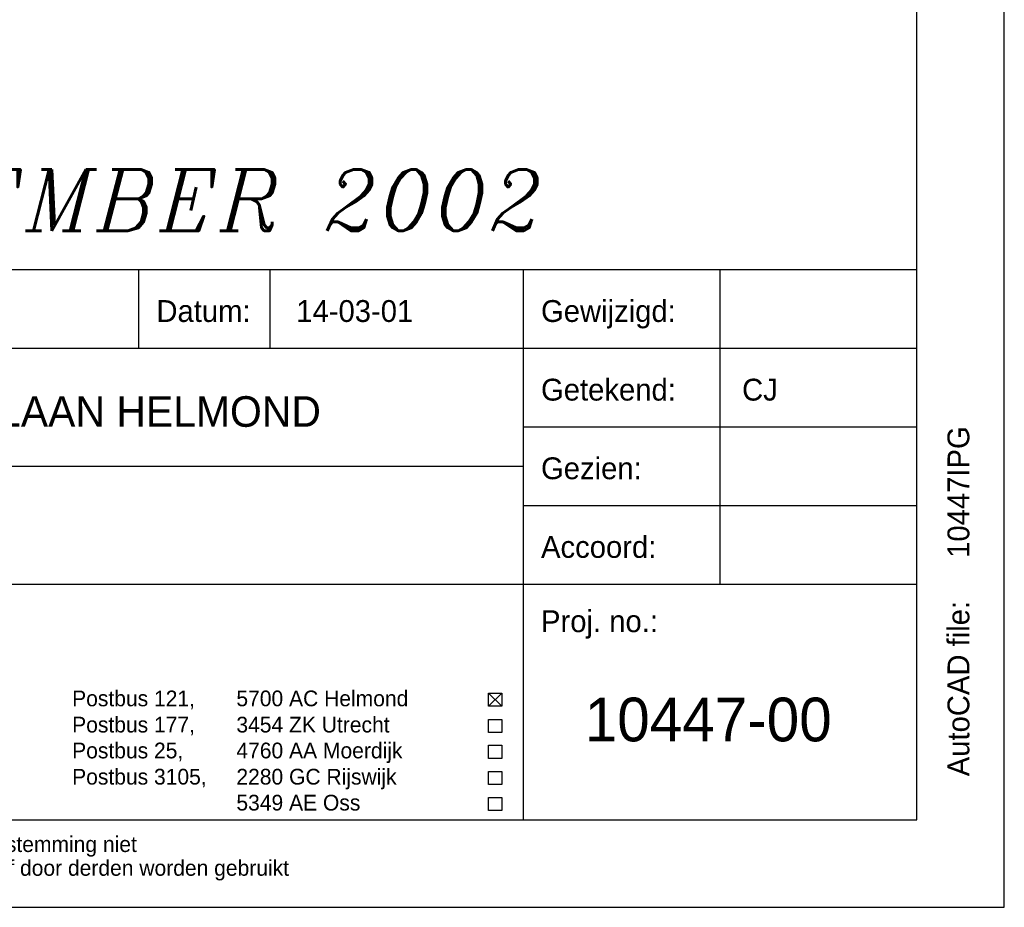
# Model space of a CAD drawing. Extents: x 0 to 118900, y 0 to 84100.
# Tile 20 of 24: x 107636 to 118900, y 0 to 10160. Entities that reach past the tile are written whole.
import ezdxf

# ---------------------------------------------------------------- set-up
doc = ezdxf.new("R2010")
doc.units = 0
doc.header["$LTSCALE"] = 100
doc.layers.get('0').update_dxf_attribs({"linetype": 'CONTINUOUS'})
for name, color, linetype in [('00KAD025', 2, 'CONTINUOUS'), ('00KAD070', 5, 'CONTINUOUS'), ('BL$2----', 7, 'CONTINUOUS'), ('BL$4----', 7, 'CONTINUOUS'), ('WL561---', 4, 'CONTINUOUS')]:
    doc.layers.add(name, color=color, linetype=linetype)
doc.styles.add('BURO-018', font='BUROFONT.shx', dxfattribs={"height": 180})
doc.styles.add('BURO-025', font='BUROFONT.shx', dxfattribs={"height": 250})
doc.styles.add('BURO-035', font='BUROFONT.shx', dxfattribs={"height": 350})
doc.styles.add('BURO-050', font='BUROFONT.shx', dxfattribs={"height": 500})
doc.styles.add('ITALICC', font='italicc', dxfattribs={"width": 10, "height": 10})

# ---------------------------------------------------------------- blocks, each defined once
blk = doc.blocks.new('A0-HOR')
at = {"layer": '00KAD025', "linetype": 'CONTINUOUS'}
for p, q in [((1189, 0), (1189, 841)), ((0, 0), (1189, 0))]:
    blk.add_line(p, q, dxfattribs=at)
at = {"layer": '00KAD070', "linetype": 'CONTINUOUS'}
for p, q in [((1179, 10), (1179, 831)), ((10, 10), (1179, 10))]:
    blk.add_line(p, q, dxfattribs=at)
blk = doc.blocks.new('KUIJPERSKLEUR')
at = {"color": 1}
for p, q in [((-185, 73), (-10, 73)), ((-99, 64), (-99, 73)), ((-84, 64), (-84, 73)), ((-55, 10), (-55, 73)), ((-32.5, 37), (-32.5, 73)), ((-185, 64), (-10, 64)), ((-55, 55), (-10, 55)), ((-185, 50.5), (-55, 50.5)), ((-55, 46), (-10, 46)), ((-185, 37), (-10, 37)), ((-59, 24.51), (-57.5, 23.01)), ((-59, 23.01), (-57.5, 24.51)), ((-59, 24.51), (-57.5, 24.51)), ((-59, 23.01), (-59, 24.51)), ((-57.5, 24.51), (-57.5, 23.01)), ((-57.5, 23.01), (-59, 23.01)), ((-59, 20.01), (-59, 21.51)), ((-59, 21.51), (-57.5, 21.51)), ((-57.5, 21.51), (-57.5, 20.01)), ((-57.5, 20.01), (-59, 20.01)), ((-59, 17.05), (-59, 18.55)), ((-59, 18.55), (-57.5, 18.55)), ((-57.5, 18.55), (-57.5, 17.05)), ((-57.5, 17.05), (-59, 17.05)), ((-59, 14.05), (-59, 15.55)), ((-59, 15.55), (-57.5, 15.55)), ((-57.5, 15.55), (-57.5, 14.05)), ((-57.5, 14.05), (-59, 14.05)), ((-59, 12.58), (-57.5, 12.58)), ((-59, 11.08), (-59, 12.58)), ((-57.5, 12.58), (-57.5, 11.08)), ((-57.5, 11.08), (-59, 11.08))]:
    blk.add_line(p, q, dxfattribs=at)
for s, height, style, p in [('Datum:', 2.5, 'BURO-025', (-97, 67)), ('Gewijzigd:', 2.5, 'BURO-025', (-53, 67)), ('Getekend:', 2.5, 'BURO-025', (-53, 58)), ('Gezien:', 2.5, 'BURO-025', (-53, 49)), ('Accoord:', 2.5, 'BURO-025', (-53, 40)), ('Proj. no.:', 2.5, 'BURO-025', (-53, 31.5)), ('Postbus 121, ', 1.8, 'BURO-018', (-106.64, 23.01)), ('5700 AC Helmond', 1.8, 'BURO-018', (-87.85, 23.01)), ('Postbus 177, ', 1.8, 'BURO-018', (-106.64, 20.01)), ('3454 ZK Utrecht', 1.8, 'BURO-018', (-87.85, 20.01)), ('Postbus 25, ', 1.8, 'BURO-018', (-106.64, 17.05)), ('4760 AA Moerdijk', 1.8, 'BURO-018', (-87.85, 17.05)), ('Postbus 3105,', 1.8, 'BURO-018', (-106.64, 14.05)), ('2280 GC Rijswijk', 1.8, 'BURO-018', (-87.85, 14.05)), ('5349 AE Oss', 1.8, 'BURO-018', (-87.85, 11.08)), ('Deze tekening blijft eigendom en mag zonder onze schriftelijke toestemming niet', 1.8, 'BURO-018', (-185, 6.33)), ('gekopieerd of aan derden ter inzage worden gegeven, noch voor of door derden worden gebruikt', 1.8, 'BURO-018', (-185, 3.61))]:
    blk.add_text(s, height=height, dxfattribs=dict(at, style=style)).set_placement(p)
at = {"color": 1, "style": 'BURO-025'}
blk.add_text('AutoCAD file:', height=2.5, rotation=90, dxfattribs=at).set_placement((-4, 15))
at = {"color": 150, "style": 'BURO-025'}
for tag, p in [('TKSCHAAL', (-167, 67)), ('TKBLADNR', (-124, 67)), ('TKDATCREAT', (-81, 67)), ('TKDATA', (-30, 67)), ('TKINIT', (-30, 58)), ('PRPRLEID', (-30, 49)), ('PRGRLEID', (-30, 40))]:
    blk.add_attdef(tag, p, '', height=2.5, dxfattribs=at)
at = {"color": 3, "style": 'BURO-035'}
for tag, p in [('PROMSCHR', (-177, 55)), ('TK1OMSCHR', (-177, 42))]:
    blk.add_attdef(tag, p, '', height=3.5, dxfattribs=at)
at = {"color": 1, "style": 'BURO-025'}
blk.add_attdef('TKFILE', (-4, 40), '', height=2.5, rotation=90, dxfattribs=at)
blk.add_attdef('PRNAAM', (-30, 31.5), '', height=2.5, dxfattribs=at)
at = {"color": 4, "style": 'BURO-050'}
blk.add_attdef('TKTEKNR', (-48, 19), '', height=5, dxfattribs=at)

msp = doc.modelspace()

# ---------------------------------------------------------------- block references
at = {"layer": 'BL$2----', "xscale": 100, "yscale": 100, "zscale": 100}
msp.add_blockref('A0-HOR', (0, 0), dxfattribs=at)
at = {"layer": 'BL$4----'}
ref = msp.add_blockref('KUIJPERSKLEUR', (118900, 0), dxfattribs=dict(at, xscale=100, yscale=100, zscale=100))
ref.add_attrib('TKINIT', 'CJ', (115900, 5800), dxfattribs={"layer": '0', "color": 150, "height": 250, "style": 'BURO-025'})
ref.add_attrib('TKDATCREAT', '14-03-01', (110800, 6700), dxfattribs={"layer": '0', "color": 150, "height": 250, "style": 'BURO-025'})
ref.add_attrib('TKFILE', '10447IPG', (118500, 4000), dxfattribs={"layer": '0', "color": 1, "height": 250, "rotation": 90, "style": 'BURO-025'})
ref.add_attrib('TKTEKNR', '10447-00', (114100, 1900), dxfattribs={"layer": '0', "color": 4, "height": 500, "style": 'BURO-050'})
ref.add_attrib('PROMSCHR', 'OPLEIDINGSCENTRUM KM-LAAN HELMOND', (101200, 5500), dxfattribs={"layer": '0', "color": 3, "height": 350, "style": 'BURO-035'})

# ---------------------------------------------------------------- texts
at = {"layer": 'WL561---', "color": 5, "linetype": 'CONTINUOUS', "style": 'ITALICC'}
msp.add_text('REVISIE DECEMBER 2002', height=700, dxfattribs=at).set_placement((100354, 7744))

doc.saveas('drawing.dxf')
